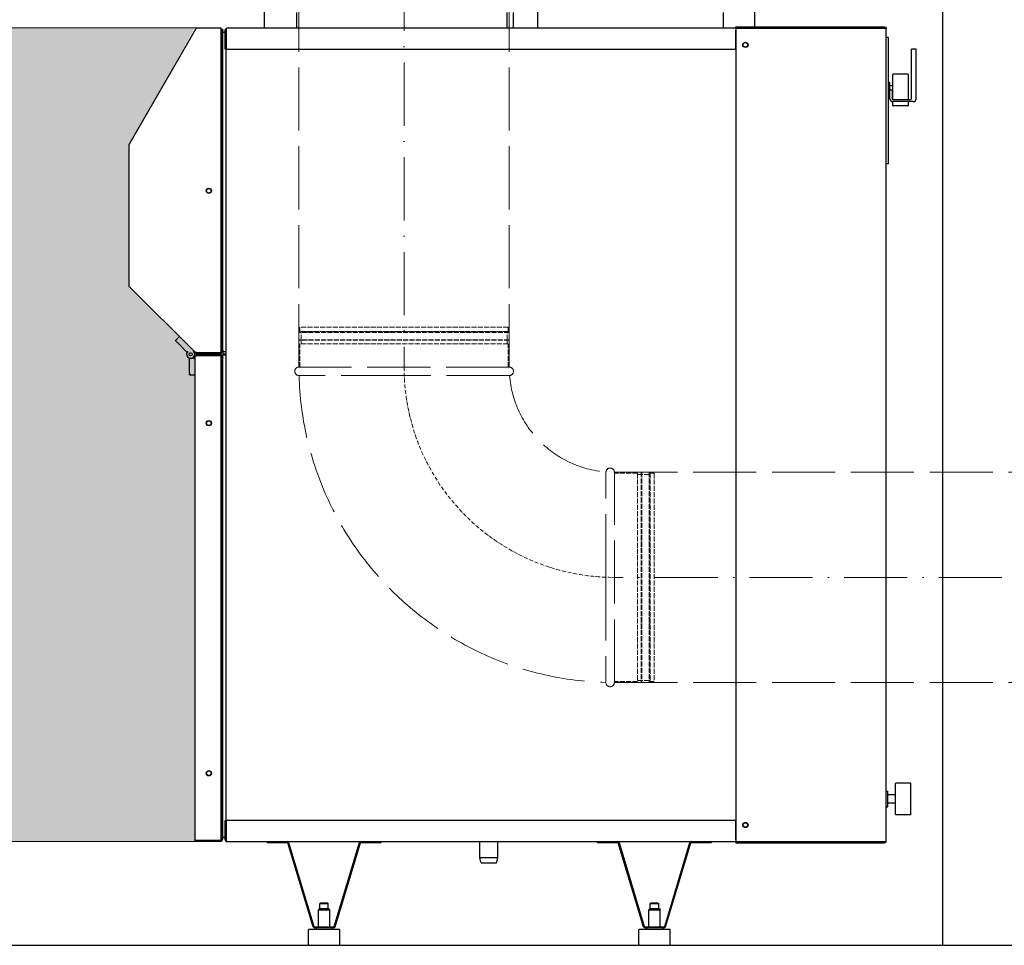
# Model space of a CAD drawing. Header units: millimetres. Extents: x 8221 to 89444, y -105166 to -5578.
# Tile 109 of 118: x 69255 to 70191, y -10371 to -9491. Entities that reach past the tile are written whole.
import ezdxf

# ---------------------------------------------------------------- set-up
doc = ezdxf.new("R2010")
doc.units = ezdxf.units.MM
doc.linetypes.add('ACAD_ISO02W100', pattern=[15, 12, -3])
doc.linetypes.add('ACAD_ISO10W100', pattern=[18, 12, -3, 0, -3])
for name, color, linetype, lineweight in [('VZT_02 SUP (PŘÍVOD) - OSA', 5, 'ACAD_ISO10W100', 5), ('VZT_12 ODA (SÁNÍ) - SKRYTÉ', 3, 'ACAD_ISO02W100', 5), ('VZT_21 ZAŘÍZENÍ - OBRYS', 1, 'Continuous', 30), ('VZT_23 ZAŘÍZENÍ - SERVISNÍ PROSTOR', 8, 'Continuous', 5)]:
    doc.layers.add(name, color=color, linetype=linetype, lineweight=lineweight)
doc.layers.add('VZT_03 SUP (PŘÍVOD) - NETISK', color=8, linetype='ACAD_ISO02W100', lineweight=5, plot=False)
doc.layers.add('VZT_IZOLACE - TEPELNÁ', color=6, linetype='IZOLACE TEPELNA')
doc.styles.get("Standard").update_dxf_attribs({"font": 'arial.ttf'})
doc.linetypes.add('IZOLACE TEPELNA', pattern='A,12.7,-1.5,["T",Standard,S=2.54,R=0,X=0,Y=-1.27],-3', length=17.2)

msp = doc.modelspace()

# ---------------------------------------------------------------- hatches: boundary and pattern name
at = {"layer": 'VZT_23 ZAŘÍZENÍ - SERVISNÍ PROSTOR'}
h = msp.add_hatch(color=256, dxfattribs=at)
h.dxf.hatch_style = 1
h.paths.add_polyline_path([(69421.5, -10272.49), (69421.51, -9806.79), (69359.11, -9744.39), (69359.11, -9609.51), (69421.53, -9498.49), (68821.46, -9498.49), (68821.44, -10272.49)])

# ---------------------------------------------------------------- linework, layer by layer
at = {"color": 8}
for p, q in [((70133.02, -10371.14), (70133.02, -8121.14)), ((64062.18, -10371.14), (72822.18, -10371.14))]:
    msp.add_line(p, q, dxfattribs=at)
at = {"layer": 'VZT_02 SUP (PŘÍVOD) - OSA', "ltscale": 5}
for p, q in [((69620.49, -9171.14), (69620.49, -9821.18)), ((71000.09, -10021.18), (69820.49, -10021.18))]:
    msp.add_line(p, q, dxfattribs=at)
at = {"layer": 'VZT_02 SUP (PŘÍVOD) - OSA', "ltscale": 0.3}
for p, q in [((69620.49, -9821.18), (69620.49, -9821.18)), ((69820.49, -10021.18), (69820.49, -10021.18))]:
    msp.add_line(p, q, dxfattribs=at)
msp.add_arc((69820.49, -9821.18), 200, 180, 270, dxfattribs=at)
at = {"layer": 'VZT_03 SUP (PŘÍVOD) - NETISK', "ltscale": 0.4}
for p, q in [((69719.49, -9783.18), (69521.49, -9783.18)), ((69521.49, -9787.18), (69521.49, -9783.18)), ((69719.49, -9787.18), (69719.49, -9783.18)), ((69720.49, -9787.68), (69520.49, -9787.68)), ((69520.49, -9788.18), (69520.49, -9787.68)), ((69720.49, -9788.18), (69520.49, -9788.18)), ((69720.49, -9795.18), (69520.49, -9795.18)), ((69520.49, -9795.68), (69520.49, -9795.18)), ((69720.49, -9795.68), (69520.49, -9795.68)), ((69719.49, -9787.18), (69521.49, -9787.18)), ((69522.49, -9787.68), (69522.49, -9787.18)), ((69522.49, -9795.18), (69522.49, -9788.18)), ((69522.49, -9799.18), (69522.49, -9795.68)), ((69718.49, -9787.68), (69718.49, -9787.18)), ((69718.49, -9795.18), (69718.49, -9788.18)), ((69718.49, -9799.18), (69718.49, -9795.68)), ((69720.49, -9788.18), (69720.49, -9787.68)), ((69720.49, -9795.68), (69720.49, -9795.18)), ((69719.49, -9799.18), (69521.49, -9799.18)), ((69521.49, -9821.18), (69521.49, -9799.18)), ((69719.49, -9821.18), (69719.49, -9799.18)), ((69842.49, -9922.18), (69820.49, -9922.18)), ((69842.49, -9922.18), (69842.49, -10120.18)), ((69845.99, -9923.18), (69842.49, -9923.18)), ((69845.99, -9921.18), (69845.99, -10121.18)), ((69846.49, -9921.18), (69845.99, -9921.18)), ((69846.49, -9921.18), (69846.49, -10121.18)), ((69853.49, -9923.18), (69846.49, -9923.18)), ((69853.49, -9921.18), (69853.49, -10121.18)), ((69853.99, -9921.18), (69853.49, -9921.18)), ((69853.99, -9921.18), (69853.99, -10121.18)), ((69854.49, -9923.18), (69853.99, -9923.18)), ((69854.49, -9922.18), (69854.49, -10120.18)), ((69858.49, -9922.18), (69854.49, -9922.18)), ((69858.49, -9922.18), (69858.49, -10120.18)), ((69842.49, -10120.18), (69820.49, -10120.18)), ((69845.99, -10119.18), (69842.49, -10119.18)), ((69846.49, -10121.18), (69845.99, -10121.18)), ((69853.49, -10119.18), (69846.49, -10119.18)), ((69853.99, -10121.18), (69853.49, -10121.18)), ((69854.49, -10119.18), (69853.99, -10119.18)), ((69858.49, -10120.18), (69854.49, -10120.18))]:
    msp.add_line(p, q, dxfattribs=at)
at = {"layer": 'VZT_12 ODA (SÁNÍ) - SKRYTÉ', "color": 5, "ltscale": 5}
for p, q in [((69520.49, -9821.18), (69520.49, -9171.14)), ((69720.49, -9821.18), (69720.49, -9171.14)), ((69720.49, -9821.18), (69520.49, -9821.18)), ((69620.57, -9829.18), (69520.49, -9829.18)), ((69820.49, -10121.18), (69820.49, -9921.18)), ((69820.49, -9921.18), (71000.09, -9921.18)), ((69812.49, -10021.1), (69812.49, -10121.18)), ((69820.49, -10121.18), (71000.09, -10121.18))]:
    msp.add_line(p, q, dxfattribs=at)
for centre, radius, start, end in [((69520.49, -9825.18), 4, 90, 270), ((69720.49, -9825.18), 4, 274.58122, 90), ((69820.49, -9821.18), 300, 181.52807, 268.47193), ((69820.49, -9821.18), 100, 184.58122, 265.41878), ((69816.49, -9921.18), 4, 0, 175.41878), ((69816.49, -10121.18), 4, 180, 0)]:
    msp.add_arc(centre, radius, start, end, dxfattribs=at)
for points, knots in [([(69720.81, -9829.16), (69720.81, -9829.16), (69718.59, -9829.17), (69709.64, -9829.17), (69702.69, -9829.17), (69684.9, -9829.17), (69674.21, -9829.18), (69650.49, -9829.18), (69637.67, -9829.18), (69623.27, -9829.18), (69621.92, -9829.18), (69620.57, -9829.18)], [315.294186, 315.294186, 315.294186, 315.294186, 351.735982, 351.735982, 390.710875, 390.710875, 429.832624, 429.832624, 468.991563, 468.991563, 473.053633, 473.053633, 473.053633, 473.053633]), ([(69812.49, -10021.1), (69812.49, -10008.48), (69812.49, -9995.98), (69812.49, -9972.1), (69812.49, -9961), (69812.49, -9942.17), (69812.5, -9934.61), (69812.5, -9924.09), (69812.5, -9921.21), (69812.5, -9920.87), (69812.5, -9920.86), (69812.5, -9920.86)], [157.533456, 157.533456, 157.533456, 157.533456, 195.393508, 195.393508, 234.551342, 234.551342, 273.721472, 273.721472, 312.806301, 312.806301, 315.294186, 315.294186, 315.294186, 315.294186])]:
    msp.add_open_spline(points, degree=3, knots=knots, dxfattribs=at)
at = {"layer": 'VZT_21 ZAŘÍZENÍ - OBRYS'}
for p, q in [((69518.11, -9483.79), (69518.11, -9498.89)), ((69718.11, -9483.79), (69718.11, -9498.89)), ((69724.11, -9483.79), (69724.11, -9498.89)), ((69924.11, -9483.79), (69924.11, -9498.89)), ((69423.21, -9498.49), (69446.51, -9498.49)), ((69446.51, -9499.39), (69446.51, -9498.49)), ((69446.51, -9499.39), (69446.61, -9499.39)), ((69446.51, -9807.49), (69446.51, -9499.49)), ((69446.61, -9500.09), (69446.51, -9500.09)), ((69446.51, -9500.19), (69446.61, -9500.19)), ((69446.61, -9500.09), (69446.61, -9499.39)), ((69447.41, -9500.09), (69446.7, -9500.09)), ((69447.41, -9807.09), (69447.41, -9500.09)), ((69448.11, -9805.49), (69448.11, -9500.89)), ((69448.11, -9502.49), (69450.21, -9502.49)), ((69451.11, -9500.59), (69450.21, -9500.59)), ((69450.21, -9518.89), (69450.21, -9500.59)), ((69451.11, -9500.59), (69451.11, -9518.89)), ((69451.21, -9501.79), (69451.11, -9501.79)), ((69451.21, -9500.59), (69451.21, -9518.89)), ((69935.91, -9498.89), (69451.91, -9498.89)), ((69935.91, -9498.89), (69935.91, -9500.59)), ((69936.11, -9498.89), (69935.91, -9498.89)), ((69935.91, -9499.79), (69936.11, -9499.79)), ((69935.91, -9518.89), (69935.91, -9500.59)), ((69936.11, -9501.79), (69935.91, -9501.79)), ((69936.11, -9497.69), (70077.41, -9497.69)), ((69936.11, -9498.59), (69936.11, -9497.69)), ((70077.41, -9498.59), (69936.11, -9498.59)), ((69936.11, -9498.69), (70077.41, -9498.69)), ((69936.11, -9498.69), (69936.11, -10272.69)), ((70053.21, -9498.69), (70053.21, -9498.59)), ((70077.41, -9498.59), (70077.41, -9497.69)), ((70079.11, -10271.99), (70079.11, -9499.39)), ((70081.11, -9507.69), (70079.11, -9507.69)), ((70081.11, -9627.69), (70081.11, -9507.69)), ((69451.11, -9518.89), (69450.21, -9518.89)), ((69451.11, -9518.89), (69451.11, -10252.49)), ((69451.21, -9518.89), (69935.91, -9518.89)), ((70103.11, -9565.89), (70103.11, -9518.69)), ((70107.61, -9518.69), (70103.11, -9518.69)), ((70107.61, -9565.89), (70107.61, -9518.69)), ((70099.61, -9542.69), (70085.61, -9542.69)), ((70081.11, -9550.19), (70082.61, -9550.19)), ((70082.61, -9557.69), (70082.61, -9550.19)), ((70085.11, -9543.19), (70085.11, -9566.63)), ((70100.11, -9566.63), (70100.11, -9543.19)), ((70085.11, -9553.69), (70082.61, -9553.69)), ((70082.61, -9565.89), (70082.61, -9557.69)), ((70084.61, -9557.69), (70082.61, -9557.69)), ((70084.61, -9557.69), (70084.61, -9565.89)), ((70081.11, -9565.19), (70082.61, -9565.19)), ((70085.11, -9561.69), (70084.61, -9561.69)), ((70085.11, -9568.67), (70085.11, -9572.19)), ((70085.41, -9566.69), (70102.31, -9566.69)), ((70104.81, -9568.69), (70085.41, -9568.69)), ((70100.11, -9572.19), (70100.11, -9568.67)), ((70099.61, -9572.69), (70085.61, -9572.69)), ((70081.11, -9627.69), (70079.11, -9627.69)), ((69403.02, -9795.91), (69406.83, -9792.1)), ((69403.52, -9796.41), (69403.02, -9795.91)), ((69403.52, -9796.41), (69404.23, -9797.11)), ((69413.98, -9806.87), (69404.23, -9797.11)), ((69414.69, -9806.16), (69413.98, -9806.87)), ((69416.51, -9826.78), (69416.51, -9812.99)), ((69421.51, -9812.99), (69416.51, -9812.99)), ((69421.51, -9808.99), (69421.51, -9806.79)), ((69421.51, -9811.19), (69421.51, -9808.99)), ((69421.51, -9811.19), (69421.51, -10270.79)), ((69446.51, -9807.49), (69423.21, -9807.49)), ((69446.51, -9807.59), (69423.21, -9807.59)), ((69423.21, -9808.49), (69423.21, -9807.59)), ((69446.51, -9808.49), (69423.21, -9808.49)), ((69423.21, -9809.49), (69446.51, -9809.49)), ((69423.21, -9810.39), (69423.21, -9809.49)), ((69446.51, -9810.39), (69423.21, -9810.39)), ((69446.51, -9810.49), (69423.21, -9810.49)), ((69442.11, -9807.59), (69442.11, -9807.49)), ((69442.11, -9809.49), (69442.11, -9808.49)), ((69446.51, -9806.19), (69446.61, -9806.19)), ((69446.61, -9806.29), (69446.51, -9806.29)), ((69446.51, -9806.99), (69446.61, -9806.99)), ((69447.41, -9807.09), (69446.51, -9807.09)), ((69446.51, -9807.59), (69446.51, -9808.49)), ((69446.51, -9810.39), (69446.51, -9809.49)), ((69446.51, -9809.49), (69451.11, -9809.49)), ((69446.51, -10271.49), (69446.51, -9810.49)), ((69446.51, -9810.69), (69446.61, -9810.69)), ((69446.61, -9811.39), (69446.51, -9811.39)), ((69446.51, -9811.49), (69446.61, -9811.49)), ((69446.61, -9806.29), (69446.61, -9806.99)), ((69446.61, -9811.39), (69446.61, -9810.69)), ((69446.7, -9811.39), (69447.41, -9811.39)), ((69447.41, -9811.39), (69447.41, -10271.39)), ((69447.73, -9806.49), (69451.11, -9806.49)), ((69448.11, -9805.49), (69448.11, -9808.49)), ((69448.11, -9808.49), (69451.11, -9808.49)), ((69448.11, -9812.19), (69448.11, -9809.49)), ((69451.11, -9809.49), (69448.11, -9809.49)), ((69448.11, -10269.79), (69448.11, -9812.19)), ((69416.51, -9826.78), (69416.51, -9827.78)), ((69416.51, -9828.49), (69416.51, -9827.78)), ((69416.51, -9828.49), (69421.51, -9828.49)), ((70102.11, -10216.99), (70088.11, -10216.99)), ((70079.11, -10224.49), (70080.61, -10224.49)), ((70080.61, -10239.49), (70080.61, -10224.49)), ((70087.61, -10217.49), (70087.61, -10246.49)), ((70102.61, -10246.49), (70102.61, -10217.49)), ((70087.61, -10227.99), (70080.61, -10227.99)), ((70079.11, -10239.49), (70080.61, -10239.49)), ((70087.61, -10235.99), (70080.61, -10235.99)), ((69450.21, -10252.49), (69451.11, -10252.49)), ((69450.21, -10270.79), (69450.21, -10252.49)), ((69451.11, -10252.49), (69451.11, -10270.79)), ((69451.21, -10252.49), (69451.21, -10270.79)), ((69935.91, -10252.49), (69451.21, -10252.49)), ((69935.91, -10270.79), (69935.91, -10252.49)), ((70102.11, -10246.99), (70088.11, -10246.99)), ((69422.68, -10271.39), (69422.84, -10271.39)), ((69446.51, -10271.49), (69423.21, -10271.49)), ((69446.51, -10271.59), (69423.21, -10271.59)), ((69423.21, -10272.49), (69423.21, -10271.59)), ((69446.51, -10272.49), (69423.21, -10272.49)), ((69446.51, -10270.49), (69446.61, -10270.49)), ((69446.61, -10270.59), (69446.51, -10270.59)), ((69446.51, -10271.29), (69446.61, -10271.29)), ((69446.51, -10271.39), (69447.41, -10271.39)), ((69446.51, -10271.59), (69446.51, -10272.49)), ((69446.61, -10270.59), (69446.61, -10271.29)), ((69450.21, -10268.49), (69448.11, -10268.49)), ((69451.11, -10270.79), (69450.21, -10270.79)), ((69451.21, -10269.59), (69451.11, -10269.59)), ((69451.91, -10272.49), (69935.91, -10272.49)), ((69490.21, -10273.39), (69490.21, -10272.49)), ((69510.7, -10273.34), (69534.72, -10353.19)), ((69554.15, -10353.19), (69578.16, -10273.34)), ((69598.66, -10273.39), (69598.66, -10272.49)), ((69692.51, -10287.69), (69692.51, -10272.49)), ((69709.71, -10287.69), (69709.71, -10272.49)), ((69804.47, -10273.39), (69804.47, -10272.49)), ((69824.96, -10273.34), (69848.98, -10353.19)), ((69868.4, -10353.19), (69892.42, -10273.34)), ((69912.91, -10273.39), (69912.91, -10272.49)), ((69935.91, -10269.59), (69936.11, -10269.59)), ((69935.91, -10270.79), (69935.91, -10272.49)), ((69936.11, -10271.59), (69935.91, -10271.59)), ((69935.91, -10272.49), (69936.11, -10272.49)), ((69936.11, -10272.69), (70077.41, -10272.69)), ((69936.11, -10272.79), (69936.11, -10273.69)), ((70077.41, -10272.79), (69936.11, -10272.79)), ((70077.41, -10272.79), (70077.41, -10273.69)), ((70077.94, -10272.59), (70077.79, -10272.59)), ((69490.21, -10273.39), (69509.23, -10273.39)), ((69533.94, -10353.64), (69509.93, -10273.79)), ((69554.93, -10353.64), (69578.94, -10273.79)), ((69579.64, -10273.39), (69598.66, -10273.39)), ((69804.47, -10273.39), (69823.49, -10273.39)), ((69848.2, -10353.64), (69824.18, -10273.79)), ((69869.18, -10353.64), (69893.2, -10273.79)), ((69893.9, -10273.39), (69912.91, -10273.39)), ((69936.11, -10273.69), (70077.41, -10273.69)), ((69692.51, -10287.69), (69709.71, -10287.69)), ((69693.39, -10292.05), (69692.51, -10287.69)), ((69708.84, -10292.05), (69709.71, -10287.69)), ((69694.17, -10292.69), (69708.06, -10292.69)), ((69539.78, -10336.49), (69538.98, -10337.29)), ((69538.98, -10337.29), (69549.88, -10337.29)), ((69538.98, -10353.59), (69538.98, -10337.29)), ((69549.08, -10336.49), (69539.78, -10336.49)), ((69540.93, -10330.99), (69540.43, -10331.49)), ((69540.43, -10331.49), (69548.43, -10331.49)), ((69540.43, -10336.49), (69540.43, -10331.49)), ((69547.93, -10330.99), (69540.93, -10330.99)), ((69547.93, -10330.99), (69548.43, -10331.49)), ((69548.43, -10336.49), (69548.43, -10331.49)), ((69549.08, -10336.49), (69549.88, -10337.29)), ((69549.88, -10353.59), (69549.88, -10337.29)), ((69854.04, -10336.49), (69853.24, -10337.29)), ((69853.24, -10337.29), (69864.14, -10337.29)), ((69853.24, -10353.59), (69853.24, -10337.29)), ((69863.34, -10336.49), (69854.04, -10336.49)), ((69855.19, -10330.99), (69854.69, -10331.49)), ((69854.69, -10331.49), (69862.69, -10331.49)), ((69854.69, -10336.49), (69854.69, -10331.49)), ((69862.19, -10330.99), (69855.19, -10330.99)), ((69862.19, -10330.99), (69862.69, -10331.49)), ((69862.69, -10336.49), (69862.69, -10331.49)), ((69863.34, -10336.49), (69864.14, -10337.29)), ((69864.14, -10353.59), (69864.14, -10337.29)), ((69529.43, -10370.49), (69529.43, -10356.49)), ((69558.93, -10355.99), (69529.93, -10355.99)), ((69535.42, -10353.59), (69553.45, -10353.59)), ((69553.45, -10354.49), (69535.42, -10354.49)), ((69536.93, -10354.49), (69536.93, -10355.99)), ((69551.93, -10354.49), (69551.93, -10355.99)), ((69559.43, -10370.49), (69559.43, -10356.49)), ((69843.69, -10370.49), (69843.69, -10356.49)), ((69873.19, -10355.99), (69844.19, -10355.99)), ((69849.68, -10353.59), (69867.71, -10353.59)), ((69867.71, -10354.49), (69849.68, -10354.49)), ((69851.19, -10354.49), (69851.19, -10355.99)), ((69866.19, -10354.49), (69866.19, -10355.99)), ((69873.69, -10370.49), (69873.69, -10356.49)), ((69529.93, -10370.99), (69558.93, -10370.99)), ((69844.19, -10370.99), (69873.19, -10370.99))]:
    msp.add_line(p, q, dxfattribs=at)
msp.add_lwpolyline([(69421.51, -9806.79), (69359.11, -9744.39), (69359.11, -9609.51), (69423.21, -9498.49)], dxfattribs=at)
for centre, radius in [((69945.11, -9514.69), 2.5), ((69945.11, -9514.69), 2.15), ((69434.86, -9653.49), 2.5), ((69434.86, -9653.49), 2.15), ((69417.51, -9808.99), 1.5), ((69434.86, -9874.49), 2.5), ((69434.86, -9874.49), 2.15), ((69434.86, -10207.49), 2.5), ((69434.86, -10207.49), 2.15), ((69945.11, -10256.69), 2.5), ((69945.11, -10256.69), 2.15)]:
    msp.add_circle(centre, radius, dxfattribs=at)
for centre, radius, start, end in [((70085.61, -9543.19), 0.5, 90, 180), ((70099.61, -9543.19), 0.5, 0, 90), ((70085.41, -9565.89), 2.8, 180, 270), ((70085.41, -9565.89), 0.8, 180, 270), ((70102.31, -9565.89), 0.8, 270, 0), ((70104.81, -9565.89), 2.8, 270, 0), ((70085.61, -9572.19), 0.5, 180, 270), ((70099.61, -9572.19), 0.5, 270, 0), ((69417.51, -9808.99), 4, 135, 45), ((70088.11, -10217.49), 0.5, 90, 180), ((70102.11, -10217.49), 0.5, 0, 90), ((70088.11, -10246.49), 0.5, 180, 270), ((70102.11, -10246.49), 0.5, 270, 0), ((69509.23, -10274.19), 1.7, 30, 90), ((69579.64, -10274.19), 1.7, 90, 150), ((69823.49, -10274.19), 1.7, 30, 90), ((69893.9, -10274.19), 1.7, 90, 150), ((69509.23, -10274.19), 0.8, 30, 90), ((69579.64, -10274.19), 0.8, 90, 150), ((69823.49, -10274.19), 0.8, 30, 90), ((69893.9, -10274.19), 0.8, 90, 150), ((69694.17, -10291.89), 0.8, 191.30993, 270), ((69708.06, -10291.89), 0.8, 270, 348.69007), ((69529.93, -10356.49), 0.5, 90, 180), ((69535.42, -10352.79), 1.7, 210, 270), ((69535.42, -10352.79), 0.8, 210, 270), ((69553.45, -10352.79), 0.8, 270, 330), ((69553.45, -10352.79), 1.7, 270, 330), ((69558.93, -10356.49), 0.5, 0, 90), ((69844.19, -10356.49), 0.5, 90, 180), ((69849.68, -10352.79), 1.7, 210, 270), ((69849.68, -10352.79), 0.8, 210, 270), ((69867.71, -10352.79), 0.8, 270, 330), ((69867.71, -10352.79), 1.7, 270, 330), ((69873.19, -10356.49), 0.5, 0, 90), ((69529.93, -10370.49), 0.5, 180, 270), ((69558.93, -10370.49), 0.5, 270, 0), ((69844.19, -10370.49), 0.5, 180, 270), ((69873.19, -10370.49), 0.5, 270, 0)]:
    msp.add_arc(centre, radius, start, end, dxfattribs=at)
for points, knots in [([(69446.61, -9499.39), (69447.22, -9499.39), (69447.81, -9499.8), (69448.02, -9500.37), (69448.08, -9500.54), (69448.11, -9500.71), (69448.11, -9500.89)], [-1, -1, -1, -1, -0.223, -0.223, -0.223, 0, 0, 0, 0]), ([(69447.41, -9500.44), (69447.69, -9500.54), (69447.91, -9500.64), (69448.02, -9500.73), (69448.08, -9500.79), (69448.11, -9500.84), (69448.11, -9500.89)], [-0.6418783, -0.6418783, -0.6418783, -0.6418783, -0.2229997, -0.2229997, -0.2229997, 0, 0, 0, 0]), ([(69450.21, -9500.59), (69450.21, -9499.92), (69450.65, -9499.27), (69451.27, -9499.02), (69451.47, -9498.93), (69451.69, -9498.89), (69451.91, -9498.89)], [-1, -1, -1, -1, -0.246936, -0.246936, -0.246936, 0, 0, 0, 0]), ([(69451.38, -9500.01), (69451.24, -9500.13), (69451.15, -9500.3), (69451.12, -9500.48), (69451.12, -9500.51), (69451.11, -9500.55), (69451.11, -9500.59)], [0.4745945, 0.4745945, 0.4745945, 0.4745945, 0.9092253, 0.9092253, 0.9092253, 1, 1, 1, 1]), ([(69451.37, -9500), (69451.49, -9499.56), (69451.62, -9499.19), (69451.74, -9499.02), (69451.8, -9498.93), (69451.86, -9498.89), (69451.91, -9498.89)], [-0.7752376, -0.7752376, -0.7752376, -0.7752376, -0.2469362, -0.2469362, -0.2469362, 0, 0, 0, 0]), ([(70077.41, -9497.69), (70078.08, -9497.69), (70078.73, -9498.13), (70078.99, -9498.75), (70079.07, -9498.95), (70079.11, -9499.17), (70079.11, -9499.39)], [-1, -1, -1, -1, -0.246936, -0.246936, -0.246936, 0, 0, 0, 0]), ([(70078, -9498.85), (70077.87, -9498.72), (70077.71, -9498.62), (70077.53, -9498.6), (70077.49, -9498.59), (70077.45, -9498.59), (70077.41, -9498.59)], [0.4745945, 0.4745945, 0.4745945, 0.4745945, 0.9092253, 0.9092253, 0.9092253, 1, 1, 1, 1]), ([(70078, -9498.85), (70078.44, -9498.97), (70078.81, -9499.09), (70078.99, -9499.22), (70079.07, -9499.27), (70079.11, -9499.33), (70079.11, -9499.39)], [-0.7752376, -0.7752376, -0.7752376, -0.7752376, -0.2469362, -0.2469362, -0.2469362, 0, 0, 0, 0]), ([(69423.21, -9808.49), (69422.54, -9808.49), (69421.89, -9808.05), (69421.64, -9807.43), (69421.56, -9807.23), (69421.51, -9807.01), (69421.51, -9806.79)], [-1, -1, -1, -1, -0.246936, -0.246936, -0.246936, 0, 0, 0, 0]), ([(69422.63, -9807.33), (69422.19, -9807.21), (69421.82, -9807.09), (69421.64, -9806.96), (69421.56, -9806.9), (69421.51, -9806.85), (69421.51, -9806.79)], [-0.7752376, -0.7752376, -0.7752376, -0.7752376, -0.2469362, -0.2469362, -0.2469362, 0, 0, 0, 0]), ([(69423.21, -9809.49), (69422.54, -9809.49), (69421.89, -9809.93), (69421.64, -9810.55), (69421.56, -9810.75), (69421.51, -9810.97), (69421.51, -9811.19)], [-1, -1, -1, -1, -0.246936, -0.246936, -0.246936, 0, 0, 0, 0]), ([(69422.63, -9810.65), (69422.19, -9810.77), (69421.82, -9810.89), (69421.64, -9811.02), (69421.56, -9811.07), (69421.51, -9811.13), (69421.51, -9811.19)], [-0.7752376, -0.7752376, -0.7752376, -0.7752376, -0.2469362, -0.2469362, -0.2469362, 0, 0, 0, 0]), ([(69422.63, -9807.33), (69422.76, -9807.46), (69422.92, -9807.56), (69423.1, -9807.58), (69423.14, -9807.59), (69423.18, -9807.59), (69423.21, -9807.59)], [0.4745945, 0.4745945, 0.4745945, 0.4745945, 0.9092253, 0.9092253, 0.9092253, 1, 1, 1, 1]), ([(69422.63, -9810.65), (69422.76, -9810.52), (69422.92, -9810.42), (69423.1, -9810.4), (69423.14, -9810.39), (69423.18, -9810.39), (69423.21, -9810.39)], [0.4745945, 0.4745945, 0.4745945, 0.4745945, 0.9092253, 0.9092253, 0.9092253, 1, 1, 1, 1]), ([(69446.61, -9810.69), (69447.22, -9810.69), (69447.81, -9811.1), (69448.02, -9811.67), (69448.08, -9811.84), (69448.11, -9812.01), (69448.11, -9812.19)], [-1, -1, -1, -1, -0.223, -0.223, -0.223, 0, 0, 0, 0]), ([(69447.41, -9806.75), (69447.69, -9806.58), (69447.91, -9806.31), (69448.02, -9806), (69448.08, -9805.84), (69448.11, -9805.66), (69448.11, -9805.49)], [-0.6418783, -0.6418783, -0.6418783, -0.6418783, -0.2229997, -0.2229997, -0.2229997, 0, 0, 0, 0]), ([(69447.41, -9805.94), (69447.69, -9805.84), (69447.91, -9805.74), (69448.02, -9805.65), (69448.08, -9805.59), (69448.11, -9805.54), (69448.11, -9805.49)], [-0.6418783, -0.6418783, -0.6418783, -0.6418783, -0.2229997, -0.2229997, -0.2229997, 0, 0, 0, 0]), ([(69447.41, -9811.74), (69447.69, -9811.84), (69447.91, -9811.94), (69448.02, -9812.03), (69448.08, -9812.09), (69448.11, -9812.14), (69448.11, -9812.19)], [-0.6418783, -0.6418783, -0.6418783, -0.6418783, -0.2229997, -0.2229997, -0.2229997, 0, 0, 0, 0]), ([(69423.21, -10272.49), (69422.54, -10272.49), (69421.89, -10272.05), (69421.64, -10271.43), (69421.56, -10271.23), (69421.51, -10271.01), (69421.51, -10270.79)], [-1, -1, -1, -1, -0.246936, -0.246936, -0.246936, 0, 0, 0, 0]), ([(69422.63, -10271.33), (69422.19, -10271.21), (69421.82, -10271.09), (69421.64, -10270.96), (69421.56, -10270.9), (69421.51, -10270.85), (69421.51, -10270.79)], [-0.7752376, -0.7752376, -0.7752376, -0.7752376, -0.2469362, -0.2469362, -0.2469362, 0, 0, 0, 0]), ([(69422.63, -10271.33), (69422.76, -10271.46), (69422.92, -10271.56), (69423.1, -10271.58), (69423.14, -10271.59), (69423.18, -10271.59), (69423.21, -10271.59)], [0.4745945, 0.4745945, 0.4745945, 0.4745945, 0.9092253, 0.9092253, 0.9092253, 1, 1, 1, 1]), ([(69447.41, -10271.05), (69447.69, -10270.88), (69447.91, -10270.61), (69448.02, -10270.3), (69448.08, -10270.14), (69448.11, -10269.96), (69448.11, -10269.79)], [-0.6418783, -0.6418783, -0.6418783, -0.6418783, -0.2229997, -0.2229997, -0.2229997, 0, 0, 0, 0]), ([(69447.41, -10270.24), (69447.69, -10270.14), (69447.91, -10270.04), (69448.02, -10269.95), (69448.08, -10269.89), (69448.11, -10269.84), (69448.11, -10269.79)], [-0.6418783, -0.6418783, -0.6418783, -0.6418783, -0.2229997, -0.2229997, -0.2229997, 0, 0, 0, 0]), ([(69450.21, -10270.79), (69450.21, -10271.46), (69450.65, -10272.11), (69451.27, -10272.36), (69451.47, -10272.45), (69451.69, -10272.49), (69451.91, -10272.49)], [-1, -1, -1, -1, -0.246936, -0.246936, -0.246936, 0, 0, 0, 0]), ([(69451.38, -10271.37), (69451.24, -10271.25), (69451.15, -10271.08), (69451.12, -10270.9), (69451.12, -10270.87), (69451.11, -10270.83), (69451.11, -10270.79)], [0.4745945, 0.4745945, 0.4745945, 0.4745945, 0.9092253, 0.9092253, 0.9092253, 1, 1, 1, 1]), ([(69451.37, -10271.38), (69451.49, -10271.82), (69451.62, -10272.19), (69451.74, -10272.36), (69451.8, -10272.45), (69451.86, -10272.49), (69451.91, -10272.49)], [-0.7752376, -0.7752376, -0.7752376, -0.7752376, -0.2469362, -0.2469362, -0.2469362, 0, 0, 0, 0]), ([(70077.41, -10273.69), (70078.08, -10273.69), (70078.73, -10273.25), (70078.99, -10272.63), (70079.07, -10272.43), (70079.11, -10272.21), (70079.11, -10271.99)], [-1, -1, -1, -1, -0.2469362, -0.2469362, -0.2469362, 0, 0, 0, 0]), ([(70078, -10272.53), (70077.87, -10272.66), (70077.71, -10272.76), (70077.53, -10272.78), (70077.49, -10272.79), (70077.45, -10272.79), (70077.41, -10272.79)], [0.4745945, 0.4745945, 0.4745945, 0.4745945, 0.9092253, 0.9092253, 0.9092253, 1, 1, 1, 1]), ([(70078, -10272.53), (70078.44, -10272.41), (70078.81, -10272.29), (70078.99, -10272.16), (70079.07, -10272.1), (70079.11, -10272.05), (70079.11, -10271.99)], [-0.7752376, -0.7752376, -0.7752376, -0.7752376, -0.2469362, -0.2469362, -0.2469362, 0, 0, 0, 0])]:
    msp.add_open_spline(points, degree=3, knots=knots, dxfattribs=at)
for points in [[(69446.7, -9500.09), (69446.67, -9500.09), (69446.64, -9500.09), (69446.61, -9500.09)], [(69446.61, -9500.19), (69446.8, -9500.24), (69446.98, -9500.3), (69447.15, -9500.35)], [(69451.11, -9501.79), (69451.11, -9501.91), (69451.15, -9502.04), (69451.22, -9502.16)], [(69451.21, -9500.59), (69451.27, -9500.39), (69451.32, -9500.19), (69451.37, -9500)], [(70077.41, -9498.69), (70077.61, -9498.74), (70077.81, -9498.79), (70078, -9498.85)], [(69423.21, -9807.49), (69423.01, -9807.44), (69422.81, -9807.38), (69422.63, -9807.33)], [(69423.21, -9810.49), (69423.01, -9810.54), (69422.81, -9810.59), (69422.63, -9810.65)], [(69446.61, -9806.19), (69446.8, -9806.13), (69446.98, -9806.08), (69447.15, -9806.03)], [(69446.7, -9806.28), (69446.67, -9806.29), (69446.64, -9806.29), (69446.61, -9806.29)], [(69446.61, -9806.99), (69446.67, -9806.99), (69446.72, -9806.99), (69446.77, -9806.98)], [(69446.7, -9811.39), (69446.67, -9811.39), (69446.64, -9811.39), (69446.61, -9811.39)], [(69446.61, -9811.49), (69446.8, -9811.54), (69446.98, -9811.6), (69447.15, -9811.65)], [(69423.21, -10271.49), (69423.01, -10271.44), (69422.81, -10271.38), (69422.63, -10271.33)], [(69446.61, -10270.49), (69446.8, -10270.43), (69446.98, -10270.38), (69447.15, -10270.33)], [(69446.7, -10270.58), (69446.67, -10270.59), (69446.64, -10270.59), (69446.61, -10270.59)], [(69446.61, -10271.29), (69446.67, -10271.29), (69446.72, -10271.29), (69446.77, -10271.28)], [(69451.11, -10269.59), (69451.11, -10269.46), (69451.15, -10269.34), (69451.22, -10269.22)], [(69451.21, -10270.79), (69451.27, -10270.99), (69451.32, -10271.19), (69451.37, -10271.38)], [(70077.41, -10272.69), (70077.61, -10272.64), (70077.81, -10272.58), (70078, -10272.53)]]:
    msp.add_open_spline(points, degree=3, dxfattribs=at)
at = {"layer": 'VZT_23 ZAŘÍZENÍ - SERVISNÍ PROSTOR'}
msp.add_lwpolyline([(69423.21, -10272.49), (68821.41, -10272.49), (68821.41, -9498.49), (69423.17, -9498.49)], dxfattribs=at)
at = {"layer": 'VZT_IZOLACE - TEPELNÁ', "ltscale": 0.5}
for p, q in [((69954.11, -9498.89), (69954.11, -7971.14)), ((69487.33, -8970.42), (69487.33, -9498.89)), ((69747.32, -8971.35), (69747.32, -9498.89))]:
    msp.add_line(p, q, dxfattribs=at)

doc.saveas('drawing.dxf')
